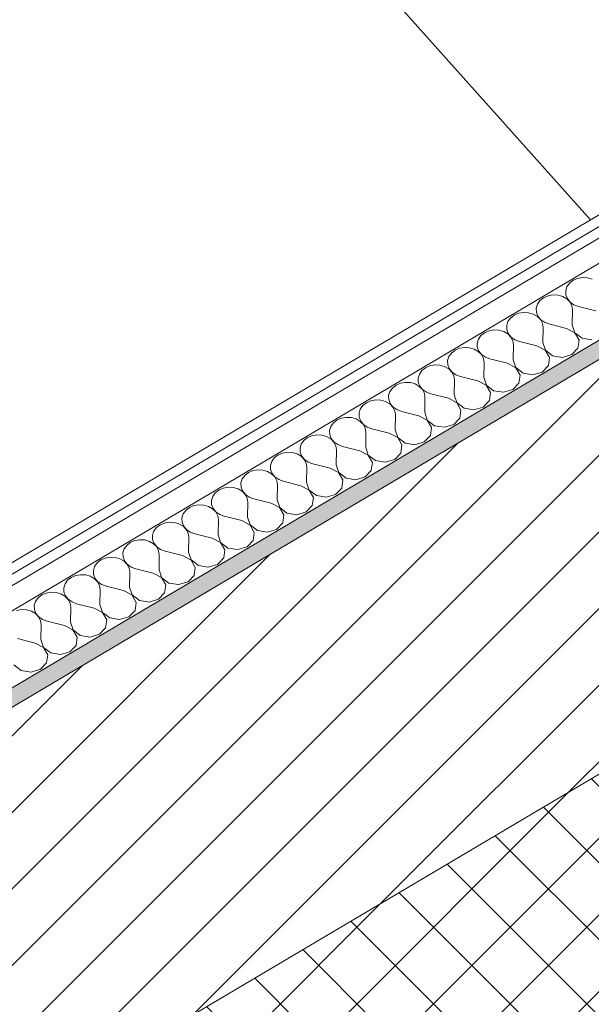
# Model space of a CAD drawing. Header units: millimetres. Extents: x -36631 to 27388, y -24993 to 6945.
# Tile 251 of 256: x -9160 to -8843, y -6131 to -5586. Entities that reach past the tile are written whole.
import ezdxf

# ---------------------------------------------------------------- set-up
doc = ezdxf.new("R2010")
doc.units = ezdxf.units.MM
doc.header["$MEASUREMENT"] = 0
doc.linetypes.add('Wipeout_Contour', pattern=[1000, 0, -1000])
for name, color, linetype in [('12_FAÇ_Façana', 7, 'Continuous'), ('Nuevo_08_E_Envans secs', 7, 'Continuous'), ('Nuevo_09_EI_Mobiliari general', 7, 'Continuous')]:
    doc.layers.add(name, color=color, linetype=linetype)
for name, color, linetype, lineweight, true_color in [('12_FAÇ_Façana_Pluma_Nº__174', 7, 'Continuous', 13, 0xe4ad2c), ('12_FAÇ_Façana_Pluma_Nº__176', 7, 'Continuous', 15, 0x93a0c6), ('Nuevo_08_E_Envans secs_Pluma_Nº__102', 7, 'Continuous', 5, 0xcccccc), ('Nuevo_08_E_Envans secs_Pluma_Nº__171', 171, 'Continuous', 13, 0xaaaaff), ('Nuevo_08_E_Envans secs_Pluma_Nº__177', 7, 'Continuous', 15, 0xf7e046)]:
    doc.layers.add(name, color=color, linetype=linetype, lineweight=lineweight, true_color=true_color)
for name, color, linetype, lineweight in [('12_FAÇ_Façana_Pluma_Nº__2', 8, 'Continuous', 5), ('12_FAÇ_Façana_Pluma_Nº__7', 7, 'Continuous', 5), ('Nuevo_08_E_Envans secs_Pluma_Nº__1', 7, 'Continuous', 5), ('Nuevo_09_EI_Mobiliari general_Pluma_Nº__1', 7, 'Continuous', 5)]:
    doc.layers.add(name, color=color, linetype=linetype, lineweight=lineweight)
pattern_1 = [(45, (0, 0), (-183.848, 183.848), [195, -65]), (45, (7e-14, 183.85), (-183.848, 183.848), [195, -65])]

# ---------------------------------------------------------------- blocks, each defined once
blk = doc.blocks.new('Elem Sección_76_1')
at = {"layer": '12_FAÇ_Façana_Pluma_Nº__174', "linetype": 'Continuous', "lineweight": 13, "true_color": 0xe4ad2c}
h = blk.add_hatch(dxfattribs=at)
h.set_pattern_fill('SATE_Aislamiento_0001', color=42, style=0, pattern_type=2)
h.set_pattern_definition([(45, (0, 0), (-21.2132, 21.2132), []), (135, (0, 0), (21.2132, 21.2132), [])])
h.paths.add_polyline_path([(-6538.74, -4833.5), (-6651.1, -4707.78), (-9443.69, -6361.55), (-9331.33, -6487.28)])
at = {"layer": '12_FAÇ_Façana_Pluma_Nº__176', "linetype": 'Continuous', "lineweight": 0, "true_color": 0x495063}
blk.add_hatch(color=251, dxfattribs=at).paths.add_polyline_path([(-8677.84, -5667.69), (-10356.59, -6661.85), (-10350.35, -6668.83), (-6785.3, -4557.6), (-6791.55, -4550.62), (-8667.54, -5661.59), (-8666.92, -5662.29), (-8677.22, -5668.39)])
at = {"layer": '12_FAÇ_Façana_Pluma_Nº__2', "linetype": 'Continuous', "lineweight": 5}
h = blk.add_hatch(dxfattribs=at)
h.set_pattern_fill('Ceramic_0001', color=8, style=0, pattern_type=2)
h.set_pattern_definition([(45, (0, 0), (-21.2132, 21.2132), [])])
h.paths.add_polyline_path([(-10350.35, -6668.83), (-10216.14, -6819.01), (-10173.99, -6794.04), (-10301.95, -6650.85), (-9958.66, -6447.56), (-9830.7, -6590.75), (-9786.98, -6564.85), (-9914.94, -6421.66), (-9571.65, -6218.36), (-9443.69, -6361.55), (-6651.1, -4707.78), (-6785.3, -4557.6)])
at = {"layer": '12_FAÇ_Façana_Pluma_Nº__7', "color": 7, "linetype": 'Continuous', "lineweight": 5}
for p, q in [((-6785.3, -4557.6), (-10350.35, -6668.83)), ((-6651.1, -4707.78), (-9443.69, -6361.55))]:
    blk.add_line(p, q, dxfattribs=at)
blk = doc.blocks.new('Elem Sección_203_1')
at = {"color": 254, "linetype": 'Wipeout_Contour', "lineweight": 0, "ltscale": 42836.053992}
blk.add_wipeout([(-10392.26, -3740.44), (-10397.41, -3743.49), (-8714.67, -5626.48), (-8709.52, -5623.43)], dxfattribs=at).dxf.layer = 'Nuevo_08_E_Envans secs'
at = {"color": 254, "linetype": 'Wipeout_Contour', "lineweight": 0, "ltscale": 53772.798042}
blk.add_wipeout([(-10384.77, -3701.82), (-10395.93, -3708.43), (-10387.81, -3717.51), (-8681.35, -5627.04), (-8670.2, -5620.44)], dxfattribs=at).dxf.layer = 'Nuevo_08_E_Envans secs'
at = {"color": 254, "linetype": 'Wipeout_Contour', "lineweight": 0, "ltscale": 42782.651219}
blk.add_wipeout([(-10387.81, -3717.51), (-10398.97, -3724.12), (-8692.51, -5633.65), (-8681.35, -5627.04)], dxfattribs=at).dxf.layer = 'Nuevo_08_E_Envans secs'
blk = doc.blocks.new('*X433')
at = {"layer": 'Nuevo_08_E_Envans secs_Pluma_Nº__102', "color": 254, "linetype": 'Continuous', "lineweight": 5, "true_color": 0xcccccc}
for p, q in [((-8853.44, -5729.97), (-8855.45, -5731.55)), ((-8850.98, -5728.9), (-8853.44, -5729.97)), ((-8848.26, -5728.42), (-8850.98, -5728.9)), ((-8845.47, -5728.56), (-8848.26, -5728.42)), ((-8842.84, -5729.32), (-8845.47, -5728.56)), ((-8856.85, -5733.51), (-8857.54, -5735.71)), ((-8857.54, -5735.71), (-8857.47, -5737.98)), ((-8855.45, -5731.55), (-8856.85, -5733.51)), ((-8871.8, -5741.23), (-8873.2, -5743.19)), ((-8869.79, -5739.65), (-8871.8, -5741.23)), ((-8867.33, -5738.58), (-8869.79, -5739.65)), ((-8864.6, -5738.1), (-8867.33, -5738.58)), ((-8861.82, -5738.24), (-8864.6, -5738.1)), ((-8859.19, -5739), (-8861.82, -5738.24)), ((-8856.92, -5740.31), (-8859.19, -5739)), ((-8857.47, -5737.98), (-8856.63, -5740.14)), ((-8855.17, -5742.08), (-8856.92, -5740.31)), ((-8856.63, -5740.14), (-8855.1, -5742.04)), ((-8873.2, -5743.19), (-8873.89, -5745.39)), ((-8873.89, -5745.39), (-8873.81, -5747.66)), ((-8854.08, -5744.17), (-8855.17, -5742.08)), ((-8855.1, -5742.04), (-8852.99, -5743.53)), ((-8853.74, -5746.42), (-8854.08, -5744.17)), ((-8853.89, -5754.65), (-8853.74, -5746.42)), ((-8852.99, -5743.53), (-8850.47, -5744.49)), ((-8840.81, -5746.9), (-8850.47, -5744.49)), ((-8888.14, -5750.91), (-8889.54, -5752.87)), ((-8886.14, -5749.33), (-8888.14, -5750.91)), ((-8883.68, -5748.26), (-8886.14, -5749.33)), ((-8880.95, -5747.78), (-8883.68, -5748.26)), ((-8878.17, -5747.92), (-8880.95, -5747.78)), ((-8875.54, -5748.68), (-8878.17, -5747.92)), ((-8873.26, -5749.99), (-8875.54, -5748.68)), ((-8873.81, -5747.66), (-8872.98, -5749.82)), ((-8871.52, -5751.76), (-8873.26, -5749.99)), ((-8872.98, -5749.82), (-8871.45, -5751.72)), ((-8870.43, -5753.85), (-8871.52, -5751.76)), ((-8871.45, -5751.72), (-8869.34, -5753.21)), ((-8897.3, -5757.46), (-8900.02, -5757.94)), ((-8894.51, -5757.6), (-8897.3, -5757.46)), ((-8891.89, -5758.36), (-8894.51, -5757.6)), ((-8889.54, -5752.87), (-8890.23, -5755.07)), ((-8890.23, -5755.07), (-8890.16, -5757.34)), ((-8890.16, -5757.34), (-8889.33, -5759.5)), ((-8870.08, -5756.1), (-8870.43, -5753.85)), ((-8870.23, -5764.33), (-8870.08, -5756.1)), ((-8869.34, -5753.21), (-8866.82, -5754.17)), ((-8857.16, -5756.58), (-8866.82, -5754.17)), ((-8852.52, -5759.03), (-8857.16, -5756.58)), ((-8853.89, -5754.65), (-8852.45, -5758.99)), ((-8905.89, -5762.55), (-8906.58, -5764.75)), ((-8904.49, -5760.59), (-8905.89, -5762.55)), ((-8902.48, -5759.01), (-8904.49, -5760.59)), ((-8900.02, -5757.94), (-8902.48, -5759.01)), ((-8889.61, -5759.67), (-8891.89, -5758.36)), ((-8887.86, -5761.44), (-8889.61, -5759.67)), ((-8889.33, -5759.5), (-8887.8, -5761.4)), ((-8886.78, -5763.53), (-8887.86, -5761.44)), ((-8887.8, -5761.4), (-8885.69, -5762.89)), ((-8885.69, -5762.89), (-8883.16, -5763.85)), ((-8850.16, -5763.09), (-8852.52, -5759.03)), ((-8852.45, -5758.99), (-8848.43, -5762.07)), ((-8850.77, -5767.56), (-8850.16, -5763.09)), ((-8848.43, -5762.07), (-8843.02, -5762.97)), ((-8916.37, -5767.62), (-8918.83, -5768.69)), ((-8913.64, -5767.14), (-8916.37, -5767.62)), ((-8910.86, -5767.29), (-8913.64, -5767.14)), ((-8908.23, -5768.04), (-8910.86, -5767.29)), ((-8905.96, -5769.35), (-8908.23, -5768.04)), ((-8906.58, -5764.75), (-8906.51, -5767.02)), ((-8906.51, -5767.02), (-8905.67, -5769.19)), ((-8886.43, -5765.78), (-8886.78, -5763.53)), ((-8886.58, -5774.01), (-8886.43, -5765.78)), ((-8873.5, -5766.27), (-8883.16, -5763.85)), ((-8868.87, -5768.71), (-8873.5, -5766.27)), ((-8870.23, -5764.33), (-8868.8, -5768.67)), ((-8854.18, -5771.1), (-8850.77, -5767.56)), ((-8922.24, -5772.23), (-8922.93, -5774.43)), ((-8920.84, -5770.27), (-8922.24, -5772.23)), ((-8918.83, -5768.69), (-8920.84, -5770.27)), ((-8904.21, -5771.12), (-8905.96, -5769.35)), ((-8905.67, -5769.19), (-8904.14, -5771.08)), ((-8903.12, -5773.21), (-8904.21, -5771.12)), ((-8904.14, -5771.08), (-8902.04, -5772.57)), ((-8902.78, -5775.46), (-8903.12, -5773.21)), ((-8902.04, -5772.57), (-8899.51, -5773.53)), ((-8889.85, -5775.95), (-8899.51, -5773.53)), ((-8886.58, -5774.01), (-8885.15, -5778.35)), ((-8866.51, -5772.77), (-8868.87, -5768.71)), ((-8868.8, -5768.67), (-8864.78, -5771.75)), ((-8867.12, -5777.24), (-8866.51, -5772.77)), ((-8864.78, -5771.75), (-8859.37, -5772.65)), ((-8859.37, -5772.65), (-8854.18, -5771.1)), ((-8935.18, -5778.37), (-8937.18, -5779.95)), ((-8932.72, -5777.3), (-8935.18, -5778.37)), ((-8929.99, -5776.82), (-8932.72, -5777.3)), ((-8927.21, -5776.97), (-8929.99, -5776.82)), ((-8924.58, -5777.72), (-8927.21, -5776.97)), ((-8922.3, -5779.03), (-8924.58, -5777.72)), ((-8922.93, -5774.43), (-8922.85, -5776.7)), ((-8922.85, -5776.7), (-8922.02, -5778.87)), ((-8920.56, -5780.8), (-8922.3, -5779.03)), ((-8922.02, -5778.87), (-8920.49, -5780.76)), ((-8902.93, -5783.69), (-8902.78, -5775.46)), ((-8885.21, -5778.39), (-8889.85, -5775.95)), ((-8882.85, -5782.46), (-8885.21, -5778.39)), ((-8885.15, -5778.35), (-8881.13, -5781.43)), ((-8870.53, -5780.78), (-8867.12, -5777.24)), ((-8938.59, -5781.91), (-8939.28, -5784.11)), ((-8939.28, -5784.11), (-8939.2, -5786.38)), ((-8937.18, -5779.95), (-8938.59, -5781.91)), ((-8919.47, -5782.89), (-8920.56, -5780.8)), ((-8920.49, -5780.76), (-8918.38, -5782.25)), ((-8919.13, -5785.15), (-8919.47, -5782.89)), ((-8918.38, -5782.25), (-8915.86, -5783.21)), ((-8906.2, -5785.63), (-8915.86, -5783.21)), ((-8902.93, -5783.69), (-8901.5, -5788.03)), ((-8883.47, -5786.92), (-8882.85, -5782.46)), ((-8881.13, -5781.43), (-8875.71, -5782.33)), ((-8875.71, -5782.33), (-8870.53, -5780.78)), ((-8953.53, -5789.63), (-8954.93, -5791.59)), ((-8951.52, -5788.06), (-8953.53, -5789.63)), ((-8949.06, -5786.99), (-8951.52, -5788.06)), ((-8946.34, -5786.5), (-8949.06, -5786.99)), ((-8943.56, -5786.65), (-8946.34, -5786.5)), ((-8940.93, -5787.4), (-8943.56, -5786.65)), ((-8938.65, -5788.72), (-8940.93, -5787.4)), ((-8939.2, -5786.38), (-8938.37, -5788.55)), ((-8936.9, -5790.48), (-8938.65, -5788.72)), ((-8938.37, -5788.55), (-8936.84, -5790.44)), ((-8919.27, -5793.37), (-8919.13, -5785.15)), ((-8901.56, -5788.07), (-8906.2, -5785.63)), ((-8899.2, -5792.14), (-8901.56, -5788.07)), ((-8901.5, -5788.03), (-8897.47, -5791.11)), ((-8886.88, -5790.46), (-8883.47, -5786.92)), ((-8954.93, -5791.59), (-8955.62, -5793.79)), ((-8955.62, -5793.79), (-8955.55, -5796.06)), ((-8935.82, -5792.57), (-8936.9, -5790.48)), ((-8936.84, -5790.44), (-8934.73, -5791.93)), ((-8935.47, -5794.83), (-8935.82, -5792.57)), ((-8935.62, -5803.05), (-8935.47, -5794.83)), ((-8934.73, -5791.93), (-8932.2, -5792.89)), ((-8922.54, -5795.31), (-8932.2, -5792.89)), ((-8917.91, -5797.75), (-8922.54, -5795.31)), ((-8919.27, -5793.37), (-8917.84, -5797.71)), ((-8899.81, -5796.6), (-8899.2, -5792.14)), ((-8897.47, -5791.11), (-8892.06, -5792.01)), ((-8892.06, -5792.01), (-8886.88, -5790.46)), ((-8971.28, -5801.27), (-8971.97, -5803.47)), ((-8969.88, -5799.31), (-8971.28, -5801.27)), ((-8967.87, -5797.74), (-8969.88, -5799.31)), ((-8965.41, -5796.67), (-8967.87, -5797.74)), ((-8962.69, -5796.18), (-8965.41, -5796.67)), ((-8959.9, -5796.33), (-8962.69, -5796.18)), ((-8957.27, -5797.08), (-8959.9, -5796.33)), ((-8955, -5798.4), (-8957.27, -5797.08)), ((-8955.55, -5796.06), (-8954.71, -5798.23)), ((-8953.25, -5800.16), (-8955, -5798.4)), ((-8954.71, -5798.23), (-8953.19, -5800.13)), ((-8952.16, -5802.25), (-8953.25, -5800.16)), ((-8953.19, -5800.13), (-8951.08, -5801.61)), ((-8915.55, -5801.82), (-8917.91, -5797.75)), ((-8917.84, -5797.71), (-8913.82, -5800.79)), ((-8913.82, -5800.79), (-8908.41, -5801.69)), ((-8908.41, -5801.69), (-8903.22, -5800.14)), ((-8903.22, -5800.14), (-8899.81, -5796.6)), ((-8981.76, -5806.35), (-8984.22, -5807.42)), ((-8979.03, -5805.87), (-8981.76, -5806.35)), ((-8976.25, -5806.01), (-8979.03, -5805.87)), ((-8973.62, -5806.76), (-8976.25, -5806.01)), ((-8971.35, -5808.08), (-8973.62, -5806.76)), ((-8971.97, -5803.47), (-8971.89, -5805.74)), ((-8971.89, -5805.74), (-8971.06, -5807.91)), ((-8951.82, -5804.51), (-8952.16, -5802.25)), ((-8951.97, -5812.73), (-8951.82, -5804.51)), ((-8951.08, -5801.61), (-8948.55, -5802.57)), ((-8938.89, -5804.99), (-8948.55, -5802.57)), ((-8934.26, -5807.43), (-8938.89, -5804.99)), ((-8935.62, -5803.05), (-8934.19, -5807.39)), ((-8919.57, -5809.82), (-8916.16, -5806.29)), ((-8916.16, -5806.29), (-8915.55, -5801.82)), ((-8987.63, -5810.95), (-8988.32, -5813.15)), ((-8986.22, -5808.99), (-8987.63, -5810.95)), ((-8984.22, -5807.42), (-8986.22, -5808.99)), ((-8969.6, -5809.85), (-8971.35, -5808.08)), ((-8971.06, -5807.91), (-8969.53, -5809.81)), ((-8968.51, -5811.94), (-8969.6, -5809.85)), ((-8969.53, -5809.81), (-8967.42, -5811.29)), ((-8968.17, -5814.19), (-8968.51, -5811.94)), ((-8967.42, -5811.29), (-8964.9, -5812.25)), ((-8931.89, -5811.5), (-8934.26, -5807.43)), ((-8934.19, -5807.39), (-8930.17, -5810.48)), ((-8932.51, -5815.97), (-8931.89, -5811.5)), ((-8930.17, -5810.48), (-8924.76, -5811.37)), ((-8924.76, -5811.37), (-8919.57, -5809.82)), ((-9000.56, -5817.1), (-9002.57, -5818.67)), ((-8998.1, -5816.03), (-9000.56, -5817.1)), ((-8995.38, -5815.55), (-8998.1, -5816.03)), ((-8992.6, -5815.69), (-8995.38, -5815.55)), ((-8989.97, -5816.45), (-8992.6, -5815.69)), ((-8987.69, -5817.76), (-8989.97, -5816.45)), ((-8988.32, -5813.15), (-8988.24, -5815.42)), ((-8988.24, -5815.42), (-8987.41, -5817.59)), ((-8987.41, -5817.59), (-8985.88, -5819.49)), ((-8968.32, -5822.41), (-8968.17, -5814.19)), ((-8955.24, -5814.67), (-8964.9, -5812.25)), ((-8950.6, -5817.11), (-8955.24, -5814.67)), ((-8951.97, -5812.73), (-8950.54, -5817.08)), ((-8948.24, -5821.18), (-8950.6, -5817.11)), ((-8950.54, -5817.08), (-8946.51, -5820.16)), ((-8935.92, -5819.5), (-8932.51, -5815.97)), ((-9003.97, -5820.64), (-9004.66, -5822.84)), ((-9004.66, -5822.84), (-9004.59, -5825.1)), ((-9002.57, -5818.67), (-9003.97, -5820.64)), ((-8985.95, -5819.53), (-8987.69, -5817.76)), ((-8984.86, -5821.62), (-8985.95, -5819.53)), ((-8985.88, -5819.49), (-8983.77, -5820.97)), ((-8984.51, -5823.87), (-8984.86, -5821.62)), ((-8983.77, -5820.97), (-8981.24, -5821.93)), ((-8971.58, -5824.35), (-8981.24, -5821.93)), ((-8968.32, -5822.41), (-8966.88, -5826.76)), ((-8948.86, -5825.65), (-8948.24, -5821.18)), ((-8946.51, -5820.16), (-8941.1, -5821.06)), ((-8941.1, -5821.06), (-8935.92, -5819.5)), ((-9018.92, -5828.35), (-9020.32, -5830.32)), ((-9016.91, -5826.78), (-9018.92, -5828.35)), ((-9014.45, -5825.71), (-9016.91, -5826.78)), ((-9011.73, -5825.23), (-9014.45, -5825.71)), ((-9008.94, -5825.37), (-9011.73, -5825.23)), ((-9006.31, -5826.13), (-9008.94, -5825.37)), ((-9004.04, -5827.44), (-9006.31, -5826.13)), ((-9004.59, -5825.1), (-9003.76, -5827.27)), ((-9002.29, -5829.21), (-9004.04, -5827.44)), ((-9003.76, -5827.27), (-9002.23, -5829.17)), ((-8984.66, -5832.09), (-8984.51, -5823.87)), ((-8966.95, -5826.8), (-8971.58, -5824.35)), ((-8964.59, -5830.86), (-8966.95, -5826.8)), ((-8966.88, -5826.76), (-8962.86, -5829.84)), ((-8952.26, -5829.19), (-8948.86, -5825.65)), ((-9020.32, -5830.32), (-9021.01, -5832.52)), ((-9021.01, -5832.52), (-9020.94, -5834.78)), ((-9001.21, -5831.3), (-9002.29, -5829.21)), ((-9002.23, -5829.17), (-9000.12, -5830.65)), ((-9000.86, -5833.55), (-9001.21, -5831.3)), ((-9001.01, -5841.78), (-9000.86, -5833.55)), ((-9000.12, -5830.65), (-8997.59, -5831.61)), ((-8987.93, -5834.03), (-8997.59, -5831.61)), ((-8983.3, -5836.48), (-8987.93, -5834.03)), ((-8984.66, -5832.09), (-8983.23, -5836.44)), ((-8965.2, -5835.33), (-8964.59, -5830.86)), ((-8962.86, -5829.84), (-8957.45, -5830.74)), ((-8957.45, -5830.74), (-8952.26, -5829.19)), ((-9035.27, -5838.03), (-9036.67, -5840)), ((-9033.26, -5836.46), (-9035.27, -5838.03)), ((-9030.8, -5835.39), (-9033.26, -5836.46)), ((-9028.07, -5834.91), (-9030.8, -5835.39)), ((-9025.29, -5835.05), (-9028.07, -5834.91)), ((-9022.66, -5835.81), (-9025.29, -5835.05)), ((-9020.39, -5837.12), (-9022.66, -5835.81)), ((-9020.94, -5834.78), (-9020.1, -5836.95)), ((-9018.64, -5838.89), (-9020.39, -5837.12)), ((-9020.1, -5836.95), (-9018.57, -5838.85)), ((-9017.55, -5840.98), (-9018.64, -5838.89)), ((-9018.57, -5838.85), (-9016.47, -5840.33)), ((-8980.93, -5840.54), (-8983.3, -5836.48)), ((-8983.23, -5836.44), (-8979.21, -5839.52)), ((-8973.8, -5840.42), (-8968.61, -5838.87)), ((-8968.61, -5838.87), (-8965.2, -5835.33)), ((-9044.42, -5844.59), (-9047.15, -5845.07)), ((-9041.64, -5844.73), (-9044.42, -5844.59)), ((-9039.01, -5845.49), (-9041.64, -5844.73)), ((-9036.67, -5840), (-9037.36, -5842.2)), ((-9037.36, -5842.2), (-9037.28, -5844.47)), ((-9037.28, -5844.47), (-9036.45, -5846.63)), ((-9017.21, -5843.23), (-9017.55, -5840.98)), ((-9017.36, -5851.46), (-9017.21, -5843.23)), ((-9016.47, -5840.33), (-9013.94, -5841.29)), ((-9004.28, -5843.71), (-9013.94, -5841.29)), ((-8999.64, -5846.16), (-9004.28, -5843.71)), ((-9001.01, -5841.78), (-8999.58, -5846.12)), ((-8981.55, -5845.01), (-8980.93, -5840.54)), ((-8979.21, -5839.52), (-8973.8, -5840.42)), ((-9053.01, -5849.68), (-9053.7, -5851.88)), ((-9051.61, -5847.72), (-9053.01, -5849.68)), ((-9049.61, -5846.14), (-9051.61, -5847.72)), ((-9047.15, -5845.07), (-9049.61, -5846.14)), ((-9036.73, -5846.8), (-9039.01, -5845.49)), ((-9034.99, -5848.57), (-9036.73, -5846.8)), ((-9036.45, -5846.63), (-9034.92, -5848.53)), ((-9033.9, -5850.66), (-9034.99, -5848.57)), ((-9034.92, -5848.53), (-9032.81, -5850.01)), ((-9032.81, -5850.01), (-9030.29, -5850.97)), ((-8997.28, -5850.22), (-8999.64, -5846.16)), ((-8999.58, -5846.12), (-8995.56, -5849.2)), ((-8997.9, -5854.69), (-8997.28, -5850.22)), ((-8995.56, -5849.2), (-8990.14, -5850.1)), ((-8990.14, -5850.1), (-8984.96, -5848.55)), ((-8984.96, -5848.55), (-8981.55, -5845.01)), ((-9065.95, -5855.82), (-9067.96, -5857.4)), ((-9063.49, -5854.75), (-9065.95, -5855.82)), ((-9060.77, -5854.27), (-9063.49, -5854.75)), ((-9057.98, -5854.41), (-9060.77, -5854.27)), ((-9055.36, -5855.17), (-9057.98, -5854.41)), ((-9053.08, -5856.48), (-9055.36, -5855.17)), ((-9053.7, -5851.88), (-9053.63, -5854.15)), ((-9053.63, -5854.15), (-9052.8, -5856.31)), ((-9033.56, -5852.91), (-9033.9, -5850.66)), ((-9033.7, -5861.14), (-9033.56, -5852.91)), ((-9020.63, -5853.39), (-9030.29, -5850.97)), ((-9015.99, -5855.84), (-9020.63, -5853.39)), ((-9017.36, -5851.46), (-9015.93, -5855.8)), ((-9013.63, -5859.9), (-9015.99, -5855.84)), ((-9015.93, -5855.8), (-9011.9, -5858.88)), ((-9001.31, -5858.23), (-8997.9, -5854.69)), ((-9069.36, -5859.36), (-9070.05, -5861.56)), ((-9067.96, -5857.4), (-9069.36, -5859.36)), ((-9051.33, -5858.25), (-9053.08, -5856.48)), ((-9052.8, -5856.31), (-9051.27, -5858.21)), ((-9050.25, -5860.34), (-9051.33, -5858.25)), ((-9051.27, -5858.21), (-9049.16, -5859.7)), ((-9049.9, -5862.59), (-9050.25, -5860.34)), ((-9049.16, -5859.7), (-9046.63, -5860.66)), ((-9036.97, -5863.07), (-9046.63, -5860.66)), ((-9033.7, -5861.14), (-9032.27, -5865.48)), ((-9014.24, -5864.37), (-9013.63, -5859.9)), ((-9011.9, -5858.88), (-9006.49, -5859.78)), ((-9006.49, -5859.78), (-9001.31, -5858.23)), ((-9082.3, -5865.5), (-9084.31, -5867.08)), ((-9079.84, -5864.43), (-9082.3, -5865.5)), ((-9077.11, -5863.95), (-9079.84, -5864.43)), ((-9074.33, -5864.09), (-9077.11, -5863.95)), ((-9071.7, -5864.85), (-9074.33, -5864.09)), ((-9069.43, -5866.16), (-9071.7, -5864.85)), ((-9070.05, -5861.56), (-9069.98, -5863.83)), ((-9069.98, -5863.83), (-9069.14, -5865.99)), ((-9067.68, -5867.93), (-9069.43, -5866.16)), ((-9069.14, -5865.99), (-9067.61, -5867.89)), ((-9050.05, -5870.82), (-9049.9, -5862.59)), ((-9032.34, -5865.52), (-9036.97, -5863.07)), ((-9029.98, -5869.58), (-9032.34, -5865.52)), ((-9032.27, -5865.48), (-9028.25, -5868.56)), ((-9017.65, -5867.91), (-9014.24, -5864.37)), ((-9085.71, -5869.04), (-9086.4, -5871.24)), ((-9086.4, -5871.24), (-9086.32, -5873.51)), ((-9084.31, -5867.08), (-9085.71, -5869.04)), ((-9066.59, -5870.02), (-9067.68, -5867.93)), ((-9067.61, -5867.89), (-9065.51, -5869.38)), ((-9066.25, -5872.27), (-9066.59, -5870.02)), ((-9065.51, -5869.38), (-9062.98, -5870.34)), ((-9053.32, -5872.75), (-9062.98, -5870.34)), ((-9050.05, -5870.82), (-9048.62, -5875.16)), ((-9030.59, -5874.05), (-9029.98, -5869.58)), ((-9028.25, -5868.56), (-9022.84, -5869.46)), ((-9022.84, -5869.46), (-9017.65, -5867.91)), ((-9100.65, -5876.76), (-9102.06, -5878.72)), ((-9098.65, -5875.18), (-9100.65, -5876.76)), ((-9096.19, -5874.11), (-9098.65, -5875.18)), ((-9093.46, -5873.63), (-9096.19, -5874.11)), ((-9090.68, -5873.77), (-9093.46, -5873.63)), ((-9088.05, -5874.53), (-9090.68, -5873.77)), ((-9085.78, -5875.84), (-9088.05, -5874.53)), ((-9086.32, -5873.51), (-9085.49, -5875.67)), ((-9084.03, -5877.61), (-9085.78, -5875.84)), ((-9085.49, -5875.67), (-9083.96, -5877.57)), ((-9082.94, -5879.7), (-9084.03, -5877.61)), ((-9083.96, -5877.57), (-9081.85, -5879.06)), ((-9066.4, -5880.5), (-9066.25, -5872.27)), ((-9048.69, -5875.2), (-9053.32, -5872.75)), ((-9046.32, -5879.26), (-9048.69, -5875.2)), ((-9048.62, -5875.16), (-9044.6, -5878.24)), ((-9039.18, -5879.14), (-9034, -5877.59)), ((-9034, -5877.59), (-9030.59, -5874.05)), ((-9102.06, -5878.72), (-9102.75, -5880.92)), ((-9102.75, -5880.92), (-9102.67, -5883.19)), ((-9082.6, -5881.95), (-9082.94, -5879.7)), ((-9082.74, -5890.18), (-9082.6, -5881.95)), ((-9081.85, -5879.06), (-9079.33, -5880.02)), ((-9069.67, -5882.43), (-9079.33, -5880.02)), ((-9065.03, -5884.88), (-9069.67, -5882.43)), ((-9066.4, -5880.5), (-9064.97, -5884.84)), ((-9046.94, -5883.73), (-9046.32, -5879.26)), ((-9044.6, -5878.24), (-9039.18, -5879.14)), ((-9118.4, -5888.4), (-9119.09, -5890.6)), ((-9117, -5886.44), (-9118.4, -5888.4)), ((-9114.99, -5884.86), (-9117, -5886.44)), ((-9112.53, -5883.79), (-9114.99, -5884.86)), ((-9109.81, -5883.31), (-9112.53, -5883.79)), ((-9107.03, -5883.45), (-9109.81, -5883.31)), ((-9104.4, -5884.21), (-9107.03, -5883.45)), ((-9102.12, -5885.52), (-9104.4, -5884.21)), ((-9102.67, -5883.19), (-9101.84, -5885.35)), ((-9100.37, -5887.29), (-9102.12, -5885.52)), ((-9101.84, -5885.35), (-9100.31, -5887.25)), ((-9099.29, -5889.38), (-9100.37, -5887.29)), ((-9100.31, -5887.25), (-9098.2, -5888.74)), ((-9062.67, -5888.94), (-9065.03, -5884.88)), ((-9064.97, -5884.84), (-9060.94, -5887.92)), ((-9060.94, -5887.92), (-9055.53, -5888.82)), ((-9055.53, -5888.82), (-9050.35, -5887.27)), ((-9050.35, -5887.27), (-9046.94, -5883.73)), ((-9128.88, -5893.47), (-9131.34, -5894.54)), ((-9126.16, -5892.99), (-9128.88, -5893.47)), ((-9123.37, -5893.14), (-9126.16, -5892.99)), ((-9120.74, -5893.89), (-9123.37, -5893.14)), ((-9118.47, -5895.2), (-9120.74, -5893.89)), ((-9119.09, -5890.6), (-9119.02, -5892.87)), ((-9119.02, -5892.87), (-9118.18, -5895.04)), ((-9098.94, -5891.63), (-9099.29, -5889.38)), ((-9099.09, -5899.86), (-9098.94, -5891.63)), ((-9098.2, -5888.74), (-9095.67, -5889.7)), ((-9086.01, -5892.12), (-9095.67, -5889.7)), ((-9081.38, -5894.56), (-9086.01, -5892.12)), ((-9082.74, -5890.18), (-9081.31, -5894.52)), ((-9066.69, -5896.95), (-9063.28, -5893.41)), ((-9063.28, -5893.41), (-9062.67, -5888.94)), ((-9134.75, -5898.08), (-9135.44, -5900.28)), ((-9133.35, -5896.12), (-9134.75, -5898.08)), ((-9131.34, -5894.54), (-9133.35, -5896.12)), ((-9116.72, -5896.97), (-9118.47, -5895.2)), ((-9118.18, -5895.04), (-9116.66, -5896.93)), ((-9115.63, -5899.06), (-9116.72, -5896.97)), ((-9116.66, -5896.93), (-9114.55, -5898.42)), ((-9115.29, -5901.31), (-9115.63, -5899.06)), ((-9114.55, -5898.42), (-9112.02, -5899.38)), ((-9102.36, -5901.8), (-9112.02, -5899.38)), ((-9079.02, -5898.62), (-9081.38, -5894.56)), ((-9081.31, -5894.52), (-9077.29, -5897.6)), ((-9079.63, -5903.09), (-9079.02, -5898.62)), ((-9077.29, -5897.6), (-9071.88, -5898.5)), ((-9071.88, -5898.5), (-9066.69, -5896.95)), ((-9147.69, -5904.22), (-9149.7, -5905.8)), ((-9145.23, -5903.15), (-9147.69, -5904.22)), ((-9142.5, -5902.67), (-9145.23, -5903.15)), ((-9139.72, -5902.82), (-9142.5, -5902.67)), ((-9137.09, -5903.57), (-9139.72, -5902.82)), ((-9134.82, -5904.88), (-9137.09, -5903.57)), ((-9135.44, -5900.28), (-9135.37, -5902.55)), ((-9135.37, -5902.55), (-9134.53, -5904.72)), ((-9133.07, -5906.65), (-9134.82, -5904.88)), ((-9134.53, -5904.72), (-9133, -5906.61)), ((-9115.44, -5909.54), (-9115.29, -5901.31)), ((-9097.73, -5904.24), (-9102.36, -5901.8)), ((-9099.09, -5899.86), (-9097.66, -5904.2)), ((-9095.36, -5908.31), (-9097.73, -5904.24)), ((-9097.66, -5904.2), (-9093.64, -5907.28)), ((-9083.04, -5906.63), (-9079.63, -5903.09)), ((-9151.1, -5907.76), (-9151.79, -5909.96)), ((-9151.79, -5909.96), (-9151.71, -5912.23)), ((-9149.7, -5905.8), (-9151.1, -5907.76)), ((-9131.98, -5908.74), (-9133.07, -5906.65)), ((-9133, -5906.61), (-9130.89, -5908.1)), ((-9131.64, -5911), (-9131.98, -5908.74)), ((-9130.89, -5908.1), (-9128.37, -5909.06)), ((-9118.71, -5911.48), (-9128.37, -5909.06)), ((-9115.44, -5909.54), (-9114.01, -5913.88)), ((-9095.98, -5912.77), (-9095.36, -5908.31)), ((-9093.64, -5907.28), (-9088.23, -5908.18)), ((-9088.23, -5908.18), (-9083.04, -5906.63)), ((-9158.85, -5912.35), (-9161.58, -5912.84)), ((-9156.07, -5912.5), (-9158.85, -5912.35)), ((-9153.44, -5913.25), (-9156.07, -5912.5)), ((-9151.16, -5914.57), (-9153.44, -5913.25)), ((-9151.71, -5912.23), (-9150.88, -5914.4)), ((-9149.42, -5916.33), (-9151.16, -5914.57)), ((-9150.88, -5914.4), (-9149.35, -5916.29)), ((-9131.79, -5919.22), (-9131.64, -5911)), ((-9114.07, -5913.92), (-9118.71, -5911.48)), ((-9111.71, -5917.99), (-9114.07, -5913.92)), ((-9114.01, -5913.88), (-9109.99, -5916.96)), ((-9099.39, -5916.31), (-9095.98, -5912.77)), ((-9148.33, -5918.42), (-9149.42, -5916.33)), ((-9149.35, -5916.29), (-9147.24, -5917.78)), ((-9147.98, -5920.68), (-9148.33, -5918.42)), ((-9148.13, -5928.9), (-9147.98, -5920.68)), ((-9147.24, -5917.78), (-9144.72, -5918.74)), ((-9135.06, -5921.16), (-9144.72, -5918.74)), ((-9130.42, -5923.6), (-9135.06, -5921.16)), ((-9131.79, -5919.22), (-9130.35, -5923.56)), ((-9112.33, -5922.45), (-9111.71, -5917.99)), ((-9109.99, -5916.96), (-9104.57, -5917.86)), ((-9104.57, -5917.86), (-9099.39, -5916.31)), ((-9128.06, -5927.67), (-9130.42, -5923.6)), ((-9130.35, -5923.56), (-9126.33, -5926.64)), ((-9126.33, -5926.64), (-9120.92, -5927.54)), ((-9120.92, -5927.54), (-9115.74, -5925.99)), ((-9115.74, -5925.99), (-9112.33, -5922.45)), ((-9151.4, -5930.84), (-9161.06, -5928.42)), ((-9146.77, -5933.28), (-9151.4, -5930.84)), ((-9148.13, -5928.9), (-9146.7, -5933.24)), ((-9132.08, -5935.67), (-9128.67, -5932.14)), ((-9128.67, -5932.14), (-9128.06, -5927.67)), ((-9144.4, -5937.35), (-9146.77, -5933.28)), ((-9146.7, -5933.24), (-9142.68, -5936.33)), ((-9145.02, -5941.82), (-9144.4, -5937.35)), ((-9142.68, -5936.33), (-9137.27, -5937.22)), ((-9137.27, -5937.22), (-9132.08, -5935.67)), ((-9163.05, -5942.93), (-9159.03, -5946.01)), ((-9148.43, -5945.35), (-9145.02, -5941.82)), ((-9159.03, -5946.01), (-9153.61, -5946.91)), ((-9153.61, -5946.91), (-9148.43, -5945.35))]:
    blk.add_line(p, q, dxfattribs=at)
blk = doc.blocks.new('Elem Sección_331_1')
at = {"layer": 'Nuevo_08_E_Envans secs', "lineweight": 0}
blk.add_blockref('*X433', (0, 0), dxfattribs=at)
at = {"color": 254, "linetype": 'Wipeout_Contour', "lineweight": 0, "ltscale": 45394.099403}
blk.add_wipeout([(-8718.41, -5622.29), (-10397.16, -6616.45), (-10393.42, -6620.64), (-8714.67, -5626.48)], dxfattribs=at).dxf.layer = 'Nuevo_08_E_Envans secs'
at = {"layer": 'Nuevo_08_E_Envans secs_Pluma_Nº__171', "linetype": 'Continuous', "lineweight": 13, "true_color": 0xaaaaff}
h = blk.add_hatch(dxfattribs=at)
h.set_pattern_fill('Panellat_HPL_0001', color=161, style=0, pattern_type=2)
h.set_pattern_definition(pattern_1)
h.paths.add_polyline_path([(-8718.41, -5622.29), (-10397.16, -6616.45), (-10393.42, -6620.64), (-8714.67, -5626.48)])
at = {"color": 254, "linetype": 'Wipeout_Contour', "lineweight": 0, "ltscale": 45361.008032}
blk.add_wipeout([(-10389.67, -6624.83), (-10381.56, -6633.91), (-8692.51, -5633.65), (-8700.63, -5624.57)], dxfattribs=at).dxf.layer = 'Nuevo_08_E_Envans secs'
at = {"layer": 'Nuevo_08_E_Envans secs_Pluma_Nº__177', "linetype": 'Continuous', "lineweight": 15, "true_color": 0xf7e046}
h = blk.add_hatch(dxfattribs=at)
h.set_pattern_fill('Panellat_HPL_0001', color=53, style=0, pattern_type=2)
h.set_pattern_definition(pattern_1)
h.paths.add_polyline_path([(-10389.67, -6624.83), (-10381.56, -6633.91), (-8692.51, -5633.65), (-8700.63, -5624.57)])
at = {"layer": 'Nuevo_08_E_Envans secs_Pluma_Nº__1', "color": 7, "linetype": 'Continuous', "lineweight": 5}
blk.add_line((-8718.41, -5622.29), (-10397.16, -6616.45), dxfattribs=at)
at = {"layer": 'Nuevo_08_E_Envans secs_Pluma_Nº__1', "color": 7, "linetype": 'Continuous', "lineweight": 5, "flags": 128}
for points in [[(-8670.2, -5620.44), (-8681.35, -5627.04), (-8692.51, -5633.65), (-10381.56, -6633.91)], [(-8709.52, -5623.43), (-8714.67, -5626.48), (-10393.42, -6620.64)], [(-8700.63, -5624.57), (-8705.77, -5627.62), (-10389.67, -6624.83)], [(-8667.54, -5661.59), (-8672.69, -5664.64), (-8677.84, -5667.69), (-10356.59, -6661.85)]]:
    blk.add_lwpolyline(points, dxfattribs=at)
blk = doc.blocks.new('Elem Sección_383_1')
at = {"layer": 'Nuevo_09_EI_Mobiliari general_Pluma_Nº__1', "color": 7, "linetype": 'Continuous', "lineweight": 5}
blk.add_line((-8843.75, -5696.51), (-10393.67, -3962.15), dxfattribs=at)

msp = doc.modelspace()

# ---------------------------------------------------------------- block references
at = {"layer": '12_FAÇ_Façana', "lineweight": 0}
msp.add_blockref('Elem Sección_76_1', (0, 0), dxfattribs=at)

# ---------------------------------------------------------------- next in the draw order: block references
at = {"layer": 'Nuevo_08_E_Envans secs', "lineweight": 0}
msp.add_blockref('Elem Sección_203_1', (0, 0), dxfattribs=at)

# ---------------------------------------------------------------- next in the draw order: block references
msp.add_blockref('Elem Sección_331_1', (0, 0), dxfattribs=at)

# ---------------------------------------------------------------- next in the draw order: block references
at = {"layer": 'Nuevo_09_EI_Mobiliari general', "lineweight": 0}
msp.add_blockref('Elem Sección_383_1', (0, 0), dxfattribs=at)

doc.saveas('drawing.dxf')
